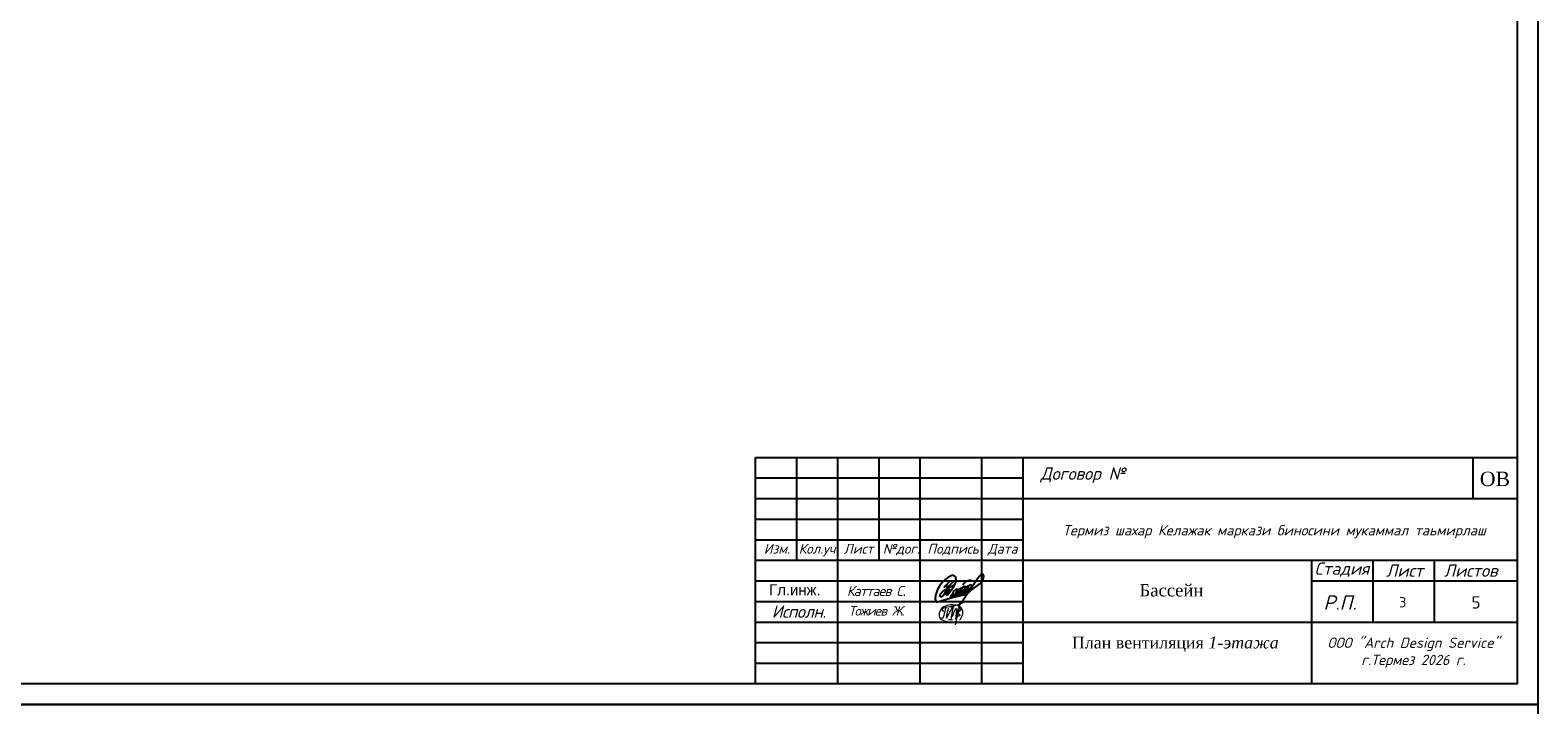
# Model space of a CAD drawing. Extents: x 4114239 to 5838486, y 780458 to 1383318.
# Tile 199 of 231: x 4546383 to 4582999, y 1257307 to 1273697. Entities that reach past the tile are written whole.
import ezdxf

# ---------------------------------------------------------------- set-up
doc = ezdxf.new("R2010")
doc.units = 0
doc.header["$MEASUREMENT"] = 0
doc.layers.add('7', color=7, linetype='Continuous')
doc.layers.add('liniya', color=7, linetype='Continuous')
doc.layers.add('_0', color=7, linetype='Continuous', lineweight=15)
doc.layers.add('ФВС-3', color=7, linetype='Continuous', lineweight=25)
doc.styles.add('MyStyle', font='isocpeur.ttf', dxfattribs={"height": 400})
doc.styles.add('NIA', font='times.ttf')
doc.styles.add('OOO-Kazar', font='txt')

# ---------------------------------------------------------------- blocks, each defined once
blk = doc.blocks.new('gfnfd')
at = {"layer": '_0', "color": 5, "ltscale": 100}
for points in [[(6520818, 2413294), (6520848, 2413294)], [(6520801, 2413192), (6520834, 2413192)]]:
    blk.add_lwpolyline(points, dxfattribs=at)
blk.add_arc((6518800, 2413812), 2051, 342.7953, 345.3289, dxfattribs=at)
for points in [[(6520800, 2413285), (6520787, 2413205), (6520836, 2413285), (6520823, 2413202), (6520866, 2413283), (6520858, 2413196), (6520895, 2413322), (6520855, 2413150)], [(6520891, 2413186), (6520915, 2413229), (6520915, 2413269), (6520746, 2413281), (6520730, 2413208), (6520827, 2413173)], [(6520765, 2413255), (6520754, 2413268), (6520847, 2413305), (6520939, 2413339)], [(6520888, 2413288), (6520900, 2413266), (6520879, 2413250), (6520895, 2413224), (6520870, 2413213), (6520870, 2413207)], [(6520760, 2413206), (6520746, 2413203)]]:
    blk.add_spline(points, degree=3, dxfattribs=at)
blk = doc.blocks.new('rrwerewrewrewrew')
at = {"color": 5}
for points in [[(387872, 564817), (385461, 560165, 0.55556748), (386382, 560107), (391670, 566719), (392907, 570003, 0.16524673), (392907, 572723, 0.43735193), (390680, 575054, 0.1925367), (387853, 574100), (386571, 573489), (385290, 572586), (383117, 570710), (380078, 566719), (378699, 564105), (377285, 560326), (377078, 559578, 0.07852278), (377003, 555809, 0.23019417), (377694, 554621, 0.0887128), (377781, 554616, 0.0887128), (379419, 554812, 0.0887128), (381084, 555304), (390088, 557920), (399004, 560086), (402154, 561376)], [(390507, 558635), (395529, 562210), (397057, 563852), (397766, 564614), (397257, 565308), (395804, 564684), (393930, 562390), (393187, 560845, 0.24255711), (393041, 559580, 0.40328304), (393704, 559264), (399431, 563972), (400603, 565962), (400228, 566548), (398635, 565939), (397633, 564795), (395782, 562481), (395782, 560295), (396385, 560295), (399478, 562450), (401915, 565049, 0.04813408), (402290, 566969, 0.1195267), (400636, 565910), (398470, 562543), (398470, 560904), (398892, 560600), (405033, 566245, 0.12154345), (405033, 567557, 0.35845704), (404400, 567908, 0.15003716), (402713, 566737), (401915, 565049), (401358, 564455, 0.10332709), (401119, 561843, 0.57533837), (401471, 561164, 0.15295213), (402959, 561934), (404869, 563552), (412161, 569153), (414224, 572291), (414531, 574421), (414044, 575728), (413253, 576151), (412242, 575691), (411129, 574552), (409777, 572512), (406098, 567138), (396979, 553520)], [(387980, 570424), (385421, 567493, 0.22899883), (385508, 566433, 0.41488709), (386276, 566280), (387929, 567230), (391574, 570827), (387929, 567230), (383602, 559965), (381685, 558391), (380818, 558391), (380448, 559062), (380582, 559876), (380932, 560780), (382245, 562139), (384351, 563843), (392166, 568035)], [(393348, 564247, 0.15829732), (390735, 562114), (389962, 560238), (388831, 559169, 0.49817329), (388831, 558274, 0.20946853), (389828, 557885), (393236, 561652), (394204, 563658, 0.46432334), (393929, 564350), (393348, 564299), (393348, 564247)], [(398349, 567683, -0.17239952), (399516, 569357, -0.09374717), (402528, 571150, -0.27811873), (405794, 570727)]]:
    blk.add_lwpolyline(points, format="xyb", dxfattribs=at)
blk.add_lwpolyline([(385421, 567493), (383513, 565557)], dxfattribs=at)

msp = doc.modelspace()

# ---------------------------------------------------------------- linework, layer by layer
at = {"color": 7, "linetype": 'Continuous'}
for p, q in [((4563999.0499, 1263318.2963), (4582499.0499, 1263318.2963)), ((4563999.0499, 1257818.2963), (4563999.0499, 1263318.2963)), ((4564999.0499, 1260818.2963), (4564999.0499, 1263318.2963)), ((4565999.0499, 1257818.2963), (4565999.0499, 1263318.2963)), ((4566999.0499, 1260818.2963), (4566999.0499, 1263318.2963)), ((4567999.0499, 1257818.2963), (4567999.0499, 1263318.2963)), ((4569499.0499, 1257818.2963), (4569499.0499, 1263318.2963)), ((4570499.0499, 1257818.2963), (4570499.0499, 1263318.2963)), ((4570499.0499, 1262318.2963), (4582499.0499, 1262318.2963)), ((4563999.0499, 1261318.2963), (4570499.0499, 1261318.2963)), ((4563999.0499, 1260818.2963), (4570499.0499, 1260818.2963)), ((4570499.0499, 1260818.2963), (4582499.0499, 1260818.2963)), ((4577499.0499, 1260818.2963), (4577499.0499, 1257818.2963)), ((4578999.0499, 1259318.2963), (4578999.0499, 1260818.2963)), ((4580493.2122, 1259318.2963), (4580493.2122, 1260818.2963)), ((4577499.0499, 1260318.2963), (4582499.0499, 1260318.2963)), ((4570499.0499, 1259318.2963), (4582499.0499, 1259318.2963))]:
    msp.add_line(p, q, dxfattribs=at)
at = {"linetype": 'ByBlock', "ltscale": 0.1}
msp.add_line((4581419.0507, 1263318.2963), (4581419.0507, 1262318.2963), dxfattribs=at)
at = {"ltscale": 100}
msp.add_lwpolyline([(4582499.0499, 1257818.2963), (4525599.0499, 1257818.2963), (4525599.0499, 1298818.2963), (4582499.0499, 1298818.2963)], close=True, dxfattribs=at)
at = {"linetype": 'ByBlock', "ltscale": 0.1}
msp.add_lwpolyline([(4563999.0499, 1263318.2963), (4582499.0499, 1263318.2963), (4582499.0499, 1257818.2963), (4563999.0499, 1257818.2963)], close=True, dxfattribs=at)
at = {"color": 7, "linetype": 'Continuous'}
for points in [[(4563999.0499, 1262818.2963), (4570499.0499, 1262818.2963)], [(4563999.0499, 1262318.2963), (4570499.0499, 1262318.2963)], [(4563999.0499, 1261818.2963), (4570499.0499, 1261818.2963)], [(4563999.0499, 1260318.2963), (4570499.0499, 1260318.2963)], [(4563999.0499, 1259818.2963), (4570499.0499, 1259818.2963)], [(4563999.0499, 1259318.2963), (4570499.0499, 1259318.2963)], [(4563999.0499, 1258818.2963), (4570499.0499, 1258818.2963)], [(4563999.0499, 1258318.2963), (4570499.0499, 1258318.2963)]]:
    msp.add_lwpolyline(points, dxfattribs=at)
at = {"layer": '7', "ltscale": 0.001}
for points in [[(4523599.0499, 1299318.2963), (4582999.0499, 1299318.2963), (4582999.0499, 1257318.2963), (4523599.0499, 1257318.2963)], [(4523599.0499, 1257318.2963), (4582999.0499, 1257318.2963), (4582999.0499, 1215318.2963), (4523599.0499, 1215318.2963)]]:
    msp.add_lwpolyline(points, close=True, dxfattribs=at)

# ---------------------------------------------------------------- block references
at = {"color": 6, "xscale": 0.03125, "yscale": 0.03125, "zscale": 0.03125}
msp.add_blockref('rrwerewrewrewrew', (4556587.4129, 1242478.4909), dxfattribs=at)
at = {"layer": '_0', "xscale": 3, "yscale": 3, "zscale": 3}
msp.add_blockref('gfnfd', (-14993720.2836, -5980197.3367), dxfattribs=at)

# ---------------------------------------------------------------- texts
at = {"insert": (4581589.2177, 1262971.2333), "char_height": 350, "attachment_point": 1}
msp.add_mtext('{\\fTimes New Roman|b0|i0|c204|p18;ОВ}', dxfattribs=at)
at = {"char_height": 240}
for s, insert, width, attachment_point in [('{\\fISOCPEUR|b0|i1|c204|p34;\\T0.9;Каттаев С}.', (4566219.0499, 1260073.6109), 2180, 4), ('{\\fTimes New Roman|b0|i0|c204|p18;\\H1.2x;План вентиляция\\fArial|b0|i0|c204|p34; \\fTimes New Roman|b0|i1|c238|p18;1\\fTimes New Roman|b0|i1|c0|p18;-\\fTimes New Roman|b0|i1|c204|p18;этажа }', (4574194.5375, 1258964.5334), 13725.856607, 2)]:
    msp.add_mtext(s, dxfattribs=dict(at, insert=insert, width=width, attachment_point=attachment_point))
at = {"lineweight": -3, "insert": (4573324.466, 1260241.1189), "char_height": 300, "width": 1733.650506, "attachment_point": 1, "style": 'NIA'}
msp.add_mtext('\\pxi0.005;{\\C0;Бассейн}', dxfattribs=at)
at = {"attachment_point": 1, "style": 'MyStyle'}
for s, width, insert, char_height in [('3', 541.266485, (4579630.5431, 1259926.5082), 250), ('5', 968.847201, (4581389.1452, 1259946.1068), 300)]:
    msp.add_mtext_dynamic_manual_height_columns(s, width=width, gutter_width=1250, heights=[0], dxfattribs=dict(at, insert=insert, char_height=char_height))
at = {"layer": 'liniya', "insert": (4564331.0643, 1260236.1708), "char_height": 270, "width": 1161.892161, "attachment_point": 1}
msp.add_mtext('Гл.инж.', dxfattribs=at)
at = {"layer": 'ФВС-3', "color": 0, "linetype": 'Continuous', "lineweight": 5, "style": 'OOO-Kazar'}
for s, insert, char_height, attachment_point in [('{\\fISOCPEUR|b0|i1|c204|p34;Договор №}', (4571949.5259, 1262693.38), 300, 8), ('{\\fISOCPEUR|b0|i1|c204|p34;Изм.}', (4564518.406, 1261218.7252), 240, 2), ('{\\fISOCPEUR|b0|i1|c204|p34;Кол.уч.}', (4565530.441, 1261218.7252), 240, 2), ('{\\fISOCPEUR|b0|i1|c204|p34;Лист}', (4566502.5398, 1261218.7252), 240, 2), ('{\\fISOCPEUR|b0|i1|c204|p34;№дог.}', (4567538.4311, 1261218.7252), 240, 2), ('{\\fISOCPEUR|b0|i1|c204|p34;Подпись}', (4568795.5162, 1261218.7252), 240, 2), ('{\\fISOCPEUR|b0|i1|c204|p34;Дата}', (4570000.158, 1261218.7252), 240, 2), ('{\\fISOCPEUR|b0|i1|c204|p34;Стадия}', (4578240.1868, 1260418.2963), 300, 8), ('{\\fISOCPEUR|b0|i1|c204|p34;Лист }', (4579764.4064, 1260418.2963), 300, 8), ('{\\fISOCPEUR|b0|i1|c204|p34;Листов }', (4581368.4137, 1260418.2963), 300, 8), ('{\\fISOCPEUR|b0|i1|c204|p34;Р.П.}', (4578194.9183, 1259618.2963), 350, 8), ('{\\fISOCPEUR|b0|i1|c204|p34;\\T0.95;Исполн.}', (4565050.9069, 1259722.0448), 300, 2)]:
    msp.add_mtext(s, dxfattribs=dict(at, insert=insert, char_height=char_height, attachment_point=attachment_point))
at = {"layer": 'ФВС-3', "linetype": 'Continuous', "lineweight": 5, "style": 'OOO-Kazar'}
for s, insert, char_height, attachment_point in [('{\\fISOCPEUR|b0|i1|c204|p34;Термиз шахар Келажак маркази биносини мукаммал таьмирлаш\\P  }', (4576598.7107, 1260936.8824), 250, 8), ('{\\fISOCPEUR|b0|i1|c204|p34;\\T0.9;Тожиев Ж.}', (4566933.8632, 1259705.0658), 230, 2), ('{\\fISOCPEUR|b0|i1|c204|p34;ООО "Arch Design Service"\\Pг.Термез 20\\fISOCPEUR|b0|i1|c0|p34;26\\fISOCPEUR|b0|i1|c204|p34; г.\\P  }', (4579977.9428, 1257789.4488), 250, 8)]:
    msp.add_mtext(s, dxfattribs=dict(at, insert=insert, char_height=char_height, attachment_point=attachment_point))

doc.saveas('drawing.dxf')
